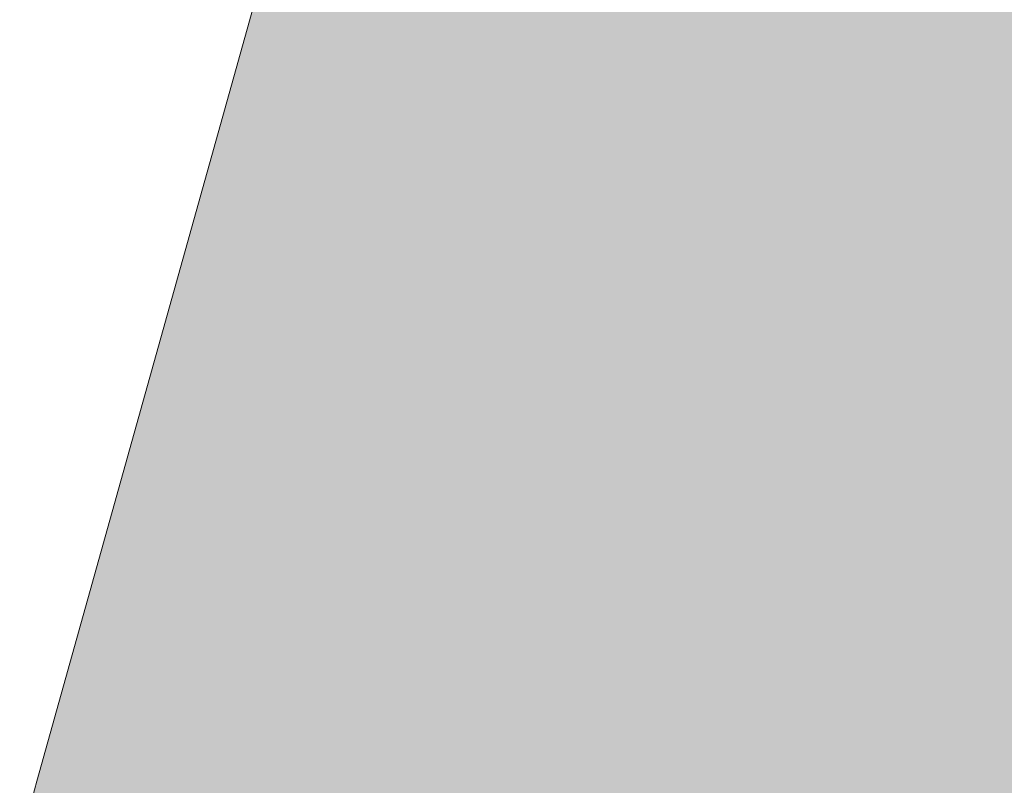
# Model space of a CAD drawing. Header units: metres. Extents: x 163628 to 167676, y 402708 to 405373.
# Tile 159 of 256: x 165468.736 to 165469.366, y 403879.854 to 403880.343. Entities that reach past the tile are written whole.
import ezdxf

# ---------------------------------------------------------------- set-up
doc = ezdxf.new("R2010")
doc.units = ezdxf.units.M
doc.layers.add('X-CA190022.004-UO-ARC_Arcering$0$N-WE-VH-VERHARDING_TEGEL-A-200 60MM TEGEL', color=252, linetype='Continuous', lineweight=18, transparency=0.5)
doc.layers.add('X-CA190022.004-UO-DWM_Snelfietsroute$0$N-WE-VH-KANTOPSLUITING_ACHTERKANTBAND-G', color=7, linetype='Continuous', lineweight=18)

msp = doc.modelspace()

# ---------------------------------------------------------------- hatches: boundary and pattern name
at = {"layer": 'X-CA190022.004-UO-ARC_Arcering$0$N-WE-VH-VERHARDING_TEGEL-A-200 60MM TEGEL', "ltscale": 0.5}
h = msp.add_hatch(color=256, dxfattribs=at)
h.dxf.hatch_style = 1
h.paths.add_polyline_path([(165468.73648, 403879.81669), (165470.47067, 403879.33443), (165470.48128, 403879.37256), (165470.7309, 403880.26462), (165470.99512, 403881.12899), (165471.27976, 403881.98658), (165471.58466, 403882.83691), (165471.90963, 403883.6795), (165472.25446, 403884.51387), (165472.61896, 403885.33956), (165473.00291, 403886.15611), (165473.41467, 403886.98026), (165473.5963, 403887.32849), (165473.81987, 403887.74502), (165474.26911, 403888.54634), (165474.72842, 403889.32174), (165475.20596, 403890.0858), (165475.70141, 403890.83805), (165476.21448, 403891.57809), (165476.74487, 403892.30549), (165477.29228, 403893.01985), (165477.85638, 403893.72077), (165478.43684, 403894.40786), (165479.03497, 403895.0826), (165479.64937, 403895.7444), (165478.33021, 403896.96907), (165477.70173, 403896.29211), (165477.07566, 403895.58585), (165476.46754, 403894.86601), (165475.87657, 403894.1317), (165475.30309, 403893.38331), (165474.74744, 403892.62128), (165474.20994, 403891.84602), (165473.69092, 403891.05796), (165473.19066, 403890.25756), (165472.7095, 403889.44527), (165472.24171, 403888.61085), (165472.00527, 403888.17037), (165471.81146, 403887.79877), (165471.38312, 403886.94143), (165470.98093, 403886.0861), (165470.59912, 403885.2212), (165470.23791, 403884.34721), (165469.89752, 403883.46463), (165469.57816, 403882.57395), (165469.28001, 403881.67567), (165469.00326, 403880.77031), (165468.74747, 403879.85622)])

# ---------------------------------------------------------------- linework, layer by layer
at = {"layer": 'X-CA190022.004-UO-DWM_Snelfietsroute$0$N-WE-VH-KANTOPSLUITING_ACHTERKANTBAND-G', "ltscale": 0.2, "flags": 128}
msp.add_lwpolyline([(165468.73648, 403879.81669), (165468.74747, 403879.85622), (165469.00326, 403880.77031), (165469.28001, 403881.67567), (165469.57816, 403882.57395), (165469.89752, 403883.46463), (165470.23791, 403884.34721), (165470.59912, 403885.2212), (165470.98093, 403886.0861), (165471.38312, 403886.94143), (165471.81146, 403887.79877), (165472.00527, 403888.17037), (165472.24171, 403888.61085), (165472.7095, 403889.44527), (165473.19066, 403890.25756), (165473.69092, 403891.05796), (165474.20994, 403891.84602), (165474.74744, 403892.62128), (165475.30309, 403893.38331), (165475.87657, 403894.1317), (165476.46754, 403894.86601), (165477.07566, 403895.58585), (165477.70173, 403896.29211), (165478.33021, 403896.96907)], dxfattribs=at)

doc.saveas('drawing.dxf')
